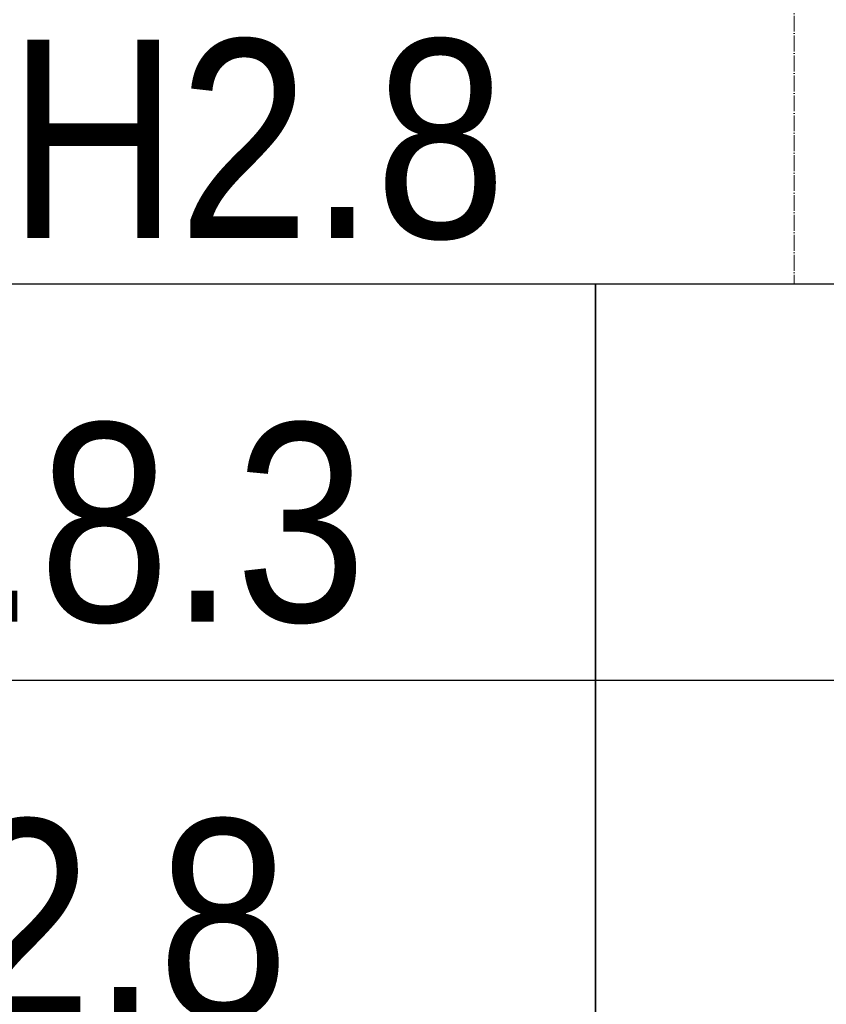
# Model space of a CAD drawing. Header units: millimetres. Extents: x 2069 to 83669, y 801 to 118701.
# Tile 39 of 145: x 23682 to 24698, y 53747 to 54987. Entities that reach past the tile are written whole.
import ezdxf
from ezdxf import colors
from ezdxf.entities.mleader import LeaderData, LeaderLine
from ezdxf.enums import TextEntityAlignment as Align
from ezdxf.math import Vec2, Vec3

# ---------------------------------------------------------------- set-up
doc = ezdxf.new("R2010")
doc.units = ezdxf.units.MM
doc.set_wipeout_variables(frame=1)
doc.linetypes.add('ADSK_Линия сетки', pattern=[25, 20, -2.5, 0, -2.5])
doc.layers.add('КИП_выноска', color=6, linetype='Continuous', lineweight=25)
doc.layers.add('Оси', color=7, linetype='Continuous', lineweight=9)
doc.styles.add('Arial', font='arial.ttf', dxfattribs={"width": 0.85, "height": 350})
doc.styles.add('GOST 2.304', font='simplex.shx', dxfattribs={"width": 0.65, "oblique": 15})
doc.styles.get("Standard").update_dxf_attribs({"font": 'arial.ttf'})

# ---------------------------------------------------------------- blocks, each defined once
blk = doc.blocks.new('A$C946fac60')
at = {"layer": 'Оси', "color": 253, "linetype": 'ADSK_Линия сетки', "true_color": 0xaaaaaa}
for p, q in [((21702.7, 800), (21702.7, 90869.8)), ((78533.6, 31831.6), (800, 31831.6))]:
    blk.add_line(p, q, dxfattribs=at)
blk = doc.blocks.new('_None')
blk = doc.blocks.new('*U216')
at = {"color": 0, "linetype": 'Continuous', "lineweight": 30, "ltscale": 75, "width": 0.85, "flags": 104}
blk.add_attdef('ПРИМЕЧАНИЕ_1', text='', height=2.5, dxfattribs=at).set_placement((8, 3.611), align=Align.BOTTOM_CENTER)
at = {"color": 0, "lineweight": 30, "style": 'GOST 2.304', "width": 0.85}
for tag, p in [('ИМЯ_КАБЕЛЯ_2', (8, -7.5)), ('ИМЯ_КАБЕЛЯ_3', (8, -12.5)), ('ИМЯ_КАБЕЛЯ_4', (8, -17.5)), ('ИМЯ_КАБЕЛЯ_5', (8, -22.5)), ('ИМЯ_КАБЕЛЯ_6', (8, -27.5)), ('ИМЯ_КАБЕЛЯ_7', (8, -32.5)), ('ИМЯ_КАБЕЛЯ_8', (8, -37.5)), ('ИМЯ_КАБЕЛЯ_9', (8, -42.5))]:
    blk.add_attdef(tag, text='', height=2.5, dxfattribs=at).set_placement(p, align=Align.BOTTOM_CENTER)
at = {"color": 0, "lineweight": 30, "width": 0.85, "flags": 104}
blk.add_attdef('ПРИМЕЧАНИЕ_2', text='', height=2.5, dxfattribs=at).set_placement((8, -7.53), align=Align.BOTTOM_CENTER)
at = {"linetype": 'Continuous'}
blk.add_wipeout([(0, 2.5), (16, 2.5), (16, -2.5), (0, -2.5)], dxfattribs=at)
at = {"color": 0}
blk.add_line((0, -2.5), (0, 0), dxfattribs=at)
at = {"color": 0, "linetype": 'Continuous'}
blk.add_lwpolyline([(0, -2.5), (16, -2.5), (16, 2.5), (0, 2.5)], close=True, dxfattribs=at)
at = {"color": 0, "lineweight": 30, "style": 'GOST 2.304', "width": 0.85}
blk.add_attdef('ИМЯ_КАБЕЛЯ_1', text='', height=2.5, dxfattribs=at).set_placement((8, -2.5), align=Align.BOTTOM_CENTER)

msp = doc.modelspace()

# ---------------------------------------------------------------- block references
msp.add_blockref('A$C946fac60', (2954.3, 22822.3))

# ---------------------------------------------------------------- next in the draw order: leaders
at = {"layer": 'КИП_выноска'}
ml = msp.add_multileader_mtext('Standard', dxfattribs=at)
ml.set_content('ШУ-ДН2.8', color=256, style='Arial')
ml.set_leader_properties(color=256, linetype='ByLayer', lineweight=-1)
ml.set_arrow_properties(name='NONE')
ml.build(insert=Vec2(0, 0))
ml.multileader.update_dxf_attribs({"has_dogleg": 0, "text_left_attachment_type": 6, "text_right_attachment_type": 6, "dogleg_length": 0.5, "arrow_head_size": 300})
ctx = ml.context
ctx.base_point, ctx.char_height, ctx.arrow_head_size, ctx.landing_gap_size, ctx.plane_origin = Vec3(22807, 54653.9), 250, 300, 100, Vec3(18743.1, 50166.8)
ctx.left_attachment, ctx.right_attachment = 6, 6
notes = []
notes.append((ctx, [(0, (1, 1, 0), (22806.5, 54653.9), (1, 0), 0.5, [(0, [(21281.3, 52782.8)], 0, [])])]))
ctx.mtext.insert, ctx.mtext.flow_direction = Vec3(22907, 54962.2), 5
ctx.mtext.has_bg_fill, ctx.mtext.bg_color, ctx.mtext.bg_scale_factor, ctx.mtext.bg_transparency, ctx.mtext.use_window_bg_color = 1, -1027028792, 1.5, 0, 1
for ctx, leaders in notes:
    for number, flags, end, landing, length, lines in leaders:
        leader = LeaderData()
        leader.index, (leader.has_last_leader_line, leader.has_dogleg_vector, leader.attachment_direction) = number, flags
        leader.last_leader_point, leader.dogleg_vector, leader.dogleg_length = Vec3(end), Vec3(landing), length
        for number, points, colour, breaks in lines:
            line = LeaderLine()
            line.index, line.vertices, line.color, line.breaks = number, Vec3.list(points), colors.encode_raw_color(colour), breaks
            leader.lines.append(line)
        ctx.leaders.append(leader)

# ---------------------------------------------------------------- next in the draw order: block references
at = {"layer": 'КИП_выноска', "xscale": 100, "yscale": 100, "zscale": 100}
msp.add_blockref('*U216', (24407, 54403.9), dxfattribs=at)

# ---------------------------------------------------------------- next in the draw order: block references
msp.add_blockref('*U216', (24407, 53904.9), dxfattribs=at)

# ---------------------------------------------------------------- next in the draw order: block references
at = {"layer": 'КИП_выноска'}
ref = msp.add_blockref('*U216', (22807, 54403.9), dxfattribs=dict(at, xscale=100, yscale=100, zscale=100))
ref.add_attrib('ИМЯ_КАБЕЛЯ_1', 'LS2.8.3', dxfattribs={"layer": '0', "color": 0, "lineweight": 30, "height": 250, "style": 'Arial', "width": 0.85}).set_placement((23607, 54153.9), align=Align.BOTTOM_CENTER)

# ---------------------------------------------------------------- next in the draw order: block references
ref = msp.add_blockref('*U216', (22807, 53904.9), dxfattribs=dict(at, xscale=100, yscale=100, zscale=100))
ref.add_attrib('ИМЯ_КАБЕЛЯ_1', 'ДН2.8', dxfattribs={"layer": '0', "color": 0, "lineweight": 30, "height": 250, "style": 'Arial', "width": 0.85}).set_placement((23607, 53654.9), align=Align.BOTTOM_CENTER)

doc.saveas('drawing.dxf')
